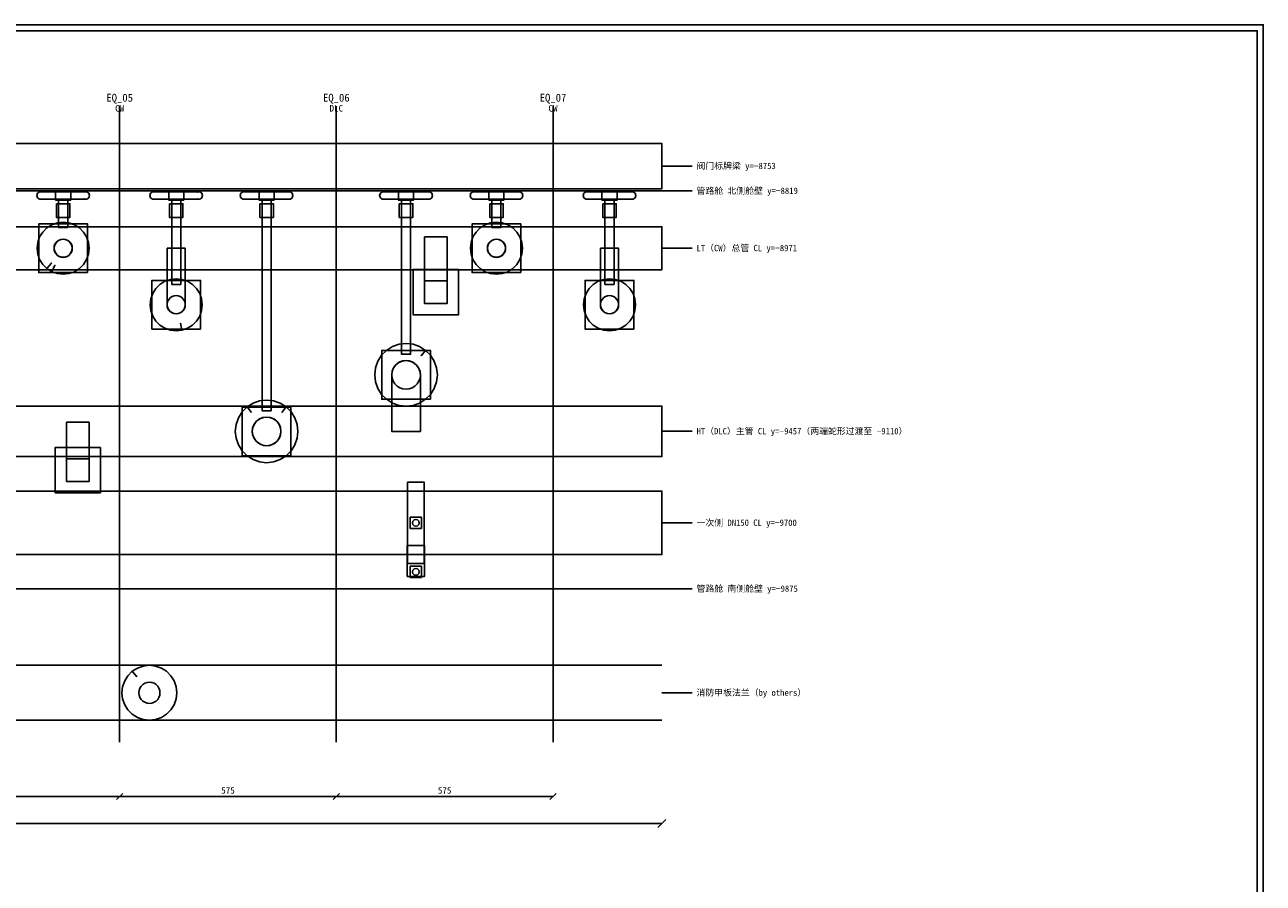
# Model space of a CAD drawing. Header units: metres. Extents: x 8 to 833, y 8 to 586.
# Tile 4 of 4: x 422 to 833, y 301 to 586. Entities that reach past the tile are written whole.
import ezdxf
from ezdxf.enums import TextEntityAlignment as Align

# ---------------------------------------------------------------- set-up
doc = ezdxf.new("R2010")
doc.units = ezdxf.units.M
for name, color, linetype in [('CL', 1, 'Continuous'), ('DECK-QC', 3, 'Continuous'), ('DIM', 7, 'Continuous'), ('FIRE-BYOTHERS', 253, 'Continuous'), ('FLANGE', 30, 'Continuous'), ('FRAME', 7, 'Continuous'), ('GRID', 252, 'Continuous'), ('PIPE-HT', 6, 'Continuous'), ('PIPE-LT', 4, 'Continuous'), ('STEEL', 9, 'Continuous'), ('SUPPORT', 8, 'Continuous'), ('TEXT', 7, 'Continuous'), ('VALVE', 2, 'Continuous')]:
    doc.layers.add(name, color=color, linetype=linetype)
doc.styles.add('CN', font='simsun.ttc')

msp = doc.modelspace()

# ---------------------------------------------------------------- linework, layer by layer
at = {"layer": 'CL'}
for points in [[(453.62, 348), (453.62, 559)], [(525.5, 348), (525.5, 559)], [(597.38, 348), (597.38, 559)]]:
    msp.add_lwpolyline(points, dxfattribs=at)
at = {"layer": 'DECK-QC'}
for points in [[(427.08, 515.6), (428.11, 517.24), (429.48, 518.61), (431.12, 519.64), (432.95, 520.28), (434.87, 520.5), (436.8, 520.28), (438.63, 519.64), (440.27, 518.61), (441.64, 517.24), (442.67, 515.6), (443.31, 513.78), (443.52, 511.85), (443.31, 509.93), (442.67, 508.1), (441.64, 506.46), (440.27, 505.09), (438.63, 504.06), (436.8, 503.42), (434.87, 503.2), (432.95, 503.42), (431.12, 504.06), (429.48, 505.09), (428.11, 506.46), (427.08, 508.1), (426.44, 509.93), (426.22, 511.85), (426.44, 513.78), (427.08, 515.6)], [(570.83, 515.6), (571.86, 517.24), (573.23, 518.61), (574.87, 519.64), (576.7, 520.28), (578.62, 520.5), (580.55, 520.28), (582.38, 519.64), (584.02, 518.61), (585.39, 517.24), (586.42, 515.6), (587.06, 513.78), (587.27, 511.85), (587.06, 509.93), (586.42, 508.1), (585.39, 506.46), (584.02, 505.09), (582.38, 504.06), (580.55, 503.42), (578.62, 503.2), (576.7, 503.42), (574.87, 504.06), (573.23, 505.09), (571.86, 506.46), (570.83, 508.1), (570.19, 509.93), (569.97, 511.85), (570.19, 513.78), (570.83, 515.6)], [(432.51, 513.74), (432.15, 513.16), (431.93, 512.52), (431.85, 511.85), (431.93, 511.18), (432.15, 510.54), (432.51, 509.96), (432.99, 509.49), (433.56, 509.13), (434.2, 508.9), (434.87, 508.83), (435.55, 508.9), (436.19, 509.13), (436.76, 509.49), (437.24, 509.96), (437.6, 510.54), (437.82, 511.18), (437.9, 511.85), (437.82, 512.52), (437.6, 513.16), (437.24, 513.74), (436.76, 514.22), (436.19, 514.58), (435.55, 514.8), (434.87, 514.88), (434.2, 514.8), (433.56, 514.58), (432.99, 514.22), (432.51, 513.74)], [(576.26, 513.74), (575.9, 513.16), (575.68, 512.52), (575.6, 511.85), (575.68, 511.18), (575.9, 510.54), (576.26, 509.96), (576.74, 509.49), (577.31, 509.13), (577.95, 508.9), (578.62, 508.83), (579.3, 508.9), (579.94, 509.13), (580.51, 509.49), (580.99, 509.96), (581.35, 510.54), (581.57, 511.18), (581.65, 511.85), (581.57, 512.52), (581.35, 513.16), (580.99, 513.74), (580.51, 514.22), (579.94, 514.58), (579.3, 514.8), (578.62, 514.88), (577.95, 514.8), (577.31, 514.58), (576.74, 514.22), (576.26, 513.74)], [(430.96, 506.94), (430.96, 506.94), (429.48, 505.09), (430.96, 506.94)], [(432.15, 506.2), (432.15, 506.2), (431.12, 504.06), (432.15, 506.2)], [(464.58, 496.85), (465.61, 498.49), (466.98, 499.86), (468.62, 500.89), (470.45, 501.53), (472.38, 501.75), (474.3, 501.53), (476.13, 500.89), (477.77, 499.86), (479.14, 498.49), (480.17, 496.85), (480.81, 495.03), (481.02, 493.1), (480.81, 491.18), (480.17, 489.35), (479.14, 487.71), (477.77, 486.34), (476.13, 485.31), (474.3, 484.67), (472.38, 484.45), (470.45, 484.67), (468.62, 485.31), (466.98, 486.34), (465.61, 487.71), (464.58, 489.35), (463.94, 491.18), (463.73, 493.1), (463.94, 495.03), (464.58, 496.85)], [(608.33, 496.85), (609.36, 498.49), (610.73, 499.86), (612.37, 500.89), (614.2, 501.53), (616.12, 501.75), (618.05, 501.53), (619.88, 500.89), (621.52, 499.86), (622.89, 498.49), (623.92, 496.85), (624.56, 495.03), (624.77, 493.1), (624.56, 491.18), (623.92, 489.35), (622.89, 487.71), (621.52, 486.34), (619.88, 485.31), (618.05, 484.67), (616.12, 484.45), (614.2, 484.67), (612.37, 485.31), (610.73, 486.34), (609.36, 487.71), (608.33, 489.35), (607.69, 491.18), (607.47, 493.1), (607.69, 495.03), (608.33, 496.85)], [(470.01, 494.99), (469.65, 494.41), (469.43, 493.77), (469.35, 493.1), (469.43, 492.43), (469.65, 491.79), (470.01, 491.21), (470.49, 490.74), (471.06, 490.38), (471.7, 490.15), (472.38, 490.08), (473.05, 490.15), (473.69, 490.38), (474.26, 490.74), (474.74, 491.21), (475.1, 491.79), (475.32, 492.43), (475.4, 493.1), (475.32, 493.77), (475.1, 494.41), (474.74, 494.99), (474.26, 495.47), (473.69, 495.83), (473.05, 496.05), (472.38, 496.13), (471.7, 496.05), (471.06, 495.83), (470.49, 495.47), (470.01, 494.99)], [(613.76, 494.99), (613.4, 494.41), (613.18, 493.77), (613.1, 493.1), (613.18, 492.43), (613.4, 491.79), (613.76, 491.21), (614.24, 490.74), (614.81, 490.38), (615.45, 490.15), (616.12, 490.08), (616.8, 490.15), (617.44, 490.38), (618.01, 490.74), (618.49, 491.21), (618.85, 491.79), (619.07, 492.43), (619.15, 493.1), (619.07, 493.77), (618.85, 494.41), (618.49, 494.99), (618.01, 495.47), (617.44, 495.83), (616.8, 496.05), (616.12, 496.13), (615.45, 496.05), (614.81, 495.83), (614.24, 495.47), (613.76, 494.99)], [(473.77, 486.98), (473.77, 486.98), (474.3, 484.67), (473.77, 486.98)], [(538.5, 472.16), (539.27, 474.36), (540.5, 476.33), (542.15, 477.97), (544.12, 479.21), (546.31, 479.98), (548.62, 480.24), (550.94, 479.98), (553.13, 479.21), (555.1, 477.97), (556.75, 476.33), (557.98, 474.36), (558.75, 472.16), (559.01, 469.85), (558.75, 467.54), (557.98, 465.34), (556.75, 463.37), (555.1, 461.73), (553.13, 460.49), (550.94, 459.72), (548.62, 459.46), (546.31, 459.72), (544.12, 460.49), (542.15, 461.73), (540.5, 463.37), (539.27, 465.34), (538.5, 467.54), (538.24, 469.85), (538.5, 472.16)], [(553.62, 476.12), (553.62, 476.12), (555.1, 477.97), (553.62, 476.12)], [(544.9, 472.82), (544.33, 471.92), (543.98, 470.91), (543.86, 469.85), (543.98, 468.79), (544.33, 467.78), (544.9, 466.88), (545.66, 466.13), (546.56, 465.56), (547.57, 465.21), (548.62, 465.09), (549.68, 465.21), (550.69, 465.56), (551.59, 466.13), (552.35, 466.88), (552.92, 467.78), (553.27, 468.79), (553.39, 469.85), (553.27, 470.91), (552.92, 471.92), (552.35, 472.82), (551.59, 473.57), (550.69, 474.14), (549.68, 474.49), (548.62, 474.61), (547.57, 474.49), (546.56, 474.14), (545.66, 473.57), (544.9, 472.82)], [(492.25, 453.41), (493.02, 455.61), (494.25, 457.58), (495.9, 459.22), (497.87, 460.46), (500.06, 461.23), (502.38, 461.49), (504.69, 461.23), (506.88, 460.46), (508.85, 459.22), (510.5, 457.58), (511.73, 455.61), (512.5, 453.41), (512.76, 451.1), (512.5, 448.79), (511.73, 446.59), (510.5, 444.62), (508.85, 442.98), (506.88, 441.74), (504.69, 440.97), (502.38, 440.71), (500.06, 440.97), (497.87, 441.74), (495.9, 442.98), (494.25, 444.62), (493.02, 446.59), (492.25, 448.79), (491.99, 451.1), (492.25, 453.41)], [(497.38, 457.37), (497.38, 457.37), (495.9, 459.22), (497.38, 457.37)], [(507.37, 457.37), (507.37, 457.37), (508.85, 459.22), (507.37, 457.37)], [(498.65, 454.07), (498.08, 453.17), (497.73, 452.16), (497.61, 451.1), (497.73, 450.04), (498.08, 449.03), (498.65, 448.13), (499.41, 447.38), (500.31, 446.81), (501.32, 446.46), (502.38, 446.34), (503.43, 446.46), (504.44, 446.81), (505.34, 447.38), (506.1, 448.13), (506.67, 449.03), (507.02, 450.04), (507.14, 451.1), (507.02, 452.16), (506.67, 453.17), (506.1, 454.07), (505.34, 454.82), (504.44, 455.39), (503.43, 455.74), (502.38, 455.86), (501.32, 455.74), (500.31, 455.39), (499.41, 454.82), (498.65, 454.07)]]:
    msp.add_lwpolyline(points, close=True, dxfattribs=at)
at = {"layer": 'DIM'}
for points in [[(633.5, 539.12), (643.5, 539.12)], [(633.5, 530.88), (643.5, 530.88)], [(633.5, 511.88), (643.5, 511.88)], [(633.5, 451.12), (643.5, 451.12)], [(633.5, 420.75), (643.5, 420.75)], [(633.5, 398.88), (643.5, 398.88)], [(633.5, 364.38), (643.5, 364.38)], [(381.75, 330), (453.62, 330)], [(452.62, 329), (454.62, 331)], [(452.62, 329), (454.62, 331)], [(453.62, 330), (525.5, 330)], [(524.5, 329), (526.5, 331)], [(524.5, 329), (526.5, 331)], [(525.5, 330), (597.38, 330)], [(596.38, 329), (598.38, 331)], [(47.38, 321), (633.5, 321)], [(632.2, 319.7), (634.8, 322.3)]]:
    msp.add_lwpolyline(points, dxfattribs=at)
at = {"layer": 'FIRE-BYOTHERS'}
for points in [[(454.6, 366.38), (455.28, 368.31), (456.37, 370.04), (457.81, 371.49), (459.54, 372.57), (461.47, 373.25), (463.5, 373.48), (465.53, 373.25), (467.46, 372.57), (469.19, 371.49), (470.63, 370.04), (471.72, 368.31), (472.4, 366.38), (472.62, 364.35), (472.4, 362.32), (471.72, 360.39), (470.63, 358.66), (469.19, 357.22), (467.46, 356.13), (465.53, 355.45), (463.5, 355.23), (461.47, 355.45), (459.54, 356.13), (457.81, 357.22), (456.37, 358.66), (455.28, 360.39), (454.6, 362.32), (454.37, 364.35), (454.6, 366.38)], [(459.29, 369.63), (459.29, 369.63), (457.81, 371.49), (459.29, 369.63)], [(460.76, 366.53), (460.35, 365.87), (460.09, 365.13), (460, 364.35), (460.09, 363.57), (460.35, 362.83), (460.76, 362.17), (461.32, 361.61), (461.98, 361.2), (462.72, 360.94), (463.5, 360.85), (464.28, 360.94), (465.02, 361.2), (465.68, 361.61), (466.24, 362.17), (466.65, 362.83), (466.91, 363.57), (467, 364.35), (466.91, 365.13), (466.65, 365.87), (466.24, 366.53), (465.68, 367.09), (465.02, 367.5), (464.28, 367.76), (463.5, 367.85), (462.72, 367.76), (461.98, 367.5), (461.32, 367.09), (460.76, 366.53)]]:
    msp.add_lwpolyline(points, close=True, dxfattribs=at)
at = {"layer": 'FLANGE'}
for points in [[(436.38, 527.85), (436.38, 518.72), (433.38, 518.72), (433.38, 527.85), (436.38, 527.85)], [(473.88, 527.85), (473.88, 499.84), (470.88, 499.84), (470.88, 527.85), (473.88, 527.85)], [(503.87, 527.85), (503.87, 457.94), (500.87, 457.94), (500.87, 527.85), (503.87, 527.85)], [(550.12, 527.85), (550.12, 476.69), (547.13, 476.69), (547.13, 527.85), (550.12, 527.85)], [(580.12, 527.85), (580.12, 518.72), (577.12, 518.72), (577.12, 527.85), (580.12, 527.85)], [(617.62, 527.85), (617.62, 499.84), (614.62, 499.84), (614.62, 527.85), (617.62, 527.85)]]:
    msp.add_lwpolyline(points, close=True, dxfattribs=at)
at = {"layer": 'FRAME'}
for points in [[(8, 8), (833, 8), (833, 586), (8, 586)], [(10, 10), (831, 10), (831, 584), (10, 584)]]:
    msp.add_lwpolyline(points, close=True, dxfattribs=at)
at = {"layer": 'GRID'}
for points in [[(46, 530.88), (633.5, 530.88)], [(46, 398.88), (633.5, 398.88)], [(46, 373.5), (633.5, 373.5)], [(46, 355.25), (633.5, 355.25)]]:
    msp.add_lwpolyline(points, dxfattribs=at)
at = {"layer": 'PIPE-HT'}
for points in [[(543.87, 469.85), (544.04, 471.08), (544.51, 472.22), (545.27, 473.21), (546.25, 473.96), (547.4, 474.44), (548.62, 474.6), (549.85, 474.44), (551, 473.96), (551.98, 473.21), (552.74, 472.22), (553.21, 471.08), (553.38, 469.85), (553.38, 451.1), (543.87, 451.1), (543.87, 469.85)], [(505.73, 447.74), (504.75, 446.99), (503.6, 446.51), (502.38, 446.35), (501.15, 446.51), (500, 446.99), (499.02, 447.74), (498.26, 448.72), (497.79, 449.87), (497.62, 451.1), (497.79, 452.33), (498.26, 453.47), (499.02, 454.46), (500, 455.21), (501.15, 455.69), (502.38, 455.85), (503.6, 455.69), (504.75, 455.21), (505.73, 454.46), (506.49, 453.47), (506.96, 452.33), (507.13, 451.1), (506.96, 449.87), (506.49, 448.72), (505.73, 447.74)], [(68, 431.27), (633.5, 431.27), (633.5, 410.23), (68, 410.23), (68, 431.27)], [(89.88, 431.27), (633.5, 431.27), (633.5, 410.23), (89.88, 410.23), (89.88, 431.27)]]:
    msp.add_lwpolyline(points, close=True, dxfattribs=at)
for points in [[(113.6, 459.46), (633.5, 459.46), (633.5, 442.74), (112.78, 442.74)], [(164.85, 459.46), (633.5, 459.46), (633.5, 442.74), (164.03, 442.74)]]:
    msp.add_lwpolyline(points, dxfattribs=at)
at = {"layer": 'PIPE-LT'}
for points in [[(86, 518.97), (633.5, 518.97), (633.5, 504.72), (86, 504.72), (86, 518.97)], [(86, 518.97), (633.5, 518.97), (633.5, 504.72), (86, 504.72), (86, 518.97)], [(437, 509.73), (436.38, 509.25), (435.65, 508.95), (434.87, 508.85), (434.1, 508.95), (433.38, 509.25), (432.75, 509.73), (432.28, 510.35), (431.98, 511.07), (431.88, 511.85), (431.98, 512.63), (432.28, 513.35), (432.75, 513.97), (433.38, 514.45), (434.1, 514.75), (434.87, 514.85), (435.65, 514.75), (436.38, 514.45), (437, 513.97), (437.47, 513.35), (437.77, 512.63), (437.88, 511.85), (437.77, 511.07), (437.47, 510.35), (437, 509.73)], [(580.75, 509.73), (580.12, 509.25), (579.4, 508.95), (578.62, 508.85), (577.85, 508.95), (577.12, 509.25), (576.5, 509.73), (576.03, 510.35), (575.73, 511.07), (575.62, 511.85), (575.73, 512.63), (576.03, 513.35), (576.5, 513.97), (577.12, 514.45), (577.85, 514.75), (578.62, 514.85), (579.4, 514.75), (580.12, 514.45), (580.75, 513.97), (581.22, 513.35), (581.52, 512.63), (581.63, 511.85), (581.52, 511.07), (581.22, 510.35), (580.75, 509.73)], [(469.38, 511.85), (475.38, 511.85), (475.38, 493.1), (475.27, 492.32), (474.97, 491.6), (474.5, 490.98), (473.88, 490.5), (473.15, 490.2), (472.38, 490.1), (471.6, 490.2), (470.88, 490.5), (470.25, 490.98), (469.78, 491.6), (469.48, 492.32), (469.38, 493.24), (469.38, 511.85)], [(613.12, 511.85), (619.12, 511.85), (619.12, 493.1), (619.02, 492.32), (618.72, 491.6), (618.25, 490.98), (617.62, 490.5), (616.9, 490.2), (616.12, 490.1), (615.35, 490.2), (614.62, 490.5), (614, 490.98), (613.53, 491.6), (613.23, 492.32), (613.12, 493.24), (613.12, 511.85)]]:
    msp.add_lwpolyline(points, close=True, dxfattribs=at)
at = {"layer": 'STEEL'}
for points in [[(64.75, 546.6), (633.5, 546.6), (633.5, 531.6), (64.75, 531.6), (64.75, 546.6)], [(432.63, 526.6), (437.13, 526.6), (437.13, 522.1), (432.63, 522.1), (432.63, 526.6)], [(470.13, 526.6), (474.63, 526.6), (474.63, 522.1), (470.13, 522.1), (470.13, 526.6)], [(500.13, 526.6), (504.62, 526.6), (504.62, 522.1), (500.13, 522.1), (500.13, 526.6)], [(546.38, 526.6), (550.88, 526.6), (550.88, 522.1), (546.38, 522.1), (546.38, 526.6)], [(576.37, 526.6), (580.88, 526.6), (580.88, 522.1), (576.37, 522.1), (576.37, 526.6)], [(613.87, 526.6), (618.38, 526.6), (618.38, 522.1), (613.87, 522.1), (613.87, 526.6)]]:
    msp.add_lwpolyline(points, close=True, dxfattribs=at)
at = {"layer": 'SUPPORT'}
for points in [[(562.25, 515.6), (562.25, 493.5), (554.75, 493.5), (554.75, 515.6), (562.25, 515.6)], [(562.25, 515.6), (562.25, 493.5), (554.75, 493.5), (554.75, 515.6), (562.25, 515.6)], [(566, 504.75), (566, 489.75), (551, 489.75), (551, 504.75), (566, 504.75)], [(562.25, 501), (562.25, 493.5), (554.75, 493.5), (554.75, 501), (562.25, 501)], [(443.5, 454.1), (443.5, 434.5), (436, 434.5), (436, 454.1), (443.5, 454.1)], [(443.5, 454.1), (443.5, 434.5), (436, 434.5), (436, 454.1), (443.5, 454.1)], [(447.25, 445.75), (447.25, 430.75), (432.25, 430.75), (432.25, 445.75), (447.25, 445.75)], [(443.5, 442), (443.5, 434.5), (436, 434.5), (436, 442), (443.5, 442)], [(549.06, 434.19), (554.69, 434.19), (554.69, 407.31), (549.06, 407.31), (549.06, 434.19)], [(549.06, 434.19), (554.69, 434.19), (554.69, 407.31), (549.06, 407.31), (549.06, 434.19)], [(553.75, 422.63), (553.75, 418.88), (550, 418.88), (550, 422.63), (553.75, 422.63)], [(553, 420.75), (552.85, 420.19), (552.44, 419.78), (551.88, 419.63), (551.31, 419.78), (550.9, 420.19), (550.75, 420.75), (550.9, 421.31), (551.31, 421.73), (551.88, 421.88), (552.44, 421.73), (552.85, 421.31), (553, 420.75)], [(554.75, 413.25), (554.75, 403), (549, 403), (549, 413.25), (554.75, 413.25)], [(553.75, 406.38), (553.75, 402.63), (550, 402.63), (550, 406.38), (553.75, 406.38)], [(553, 404.5), (552.85, 403.94), (552.44, 403.53), (551.88, 403.38), (551.31, 403.53), (550.9, 403.94), (550.75, 404.5), (550.9, 405.06), (551.31, 405.47), (551.88, 405.63), (552.44, 405.47), (552.85, 405.06), (553, 404.5)]]:
    msp.add_lwpolyline(points, close=True, dxfattribs=at)
at = {"layer": 'VALVE'}
for points in [[(426.99, 528.16), (426.36, 528.62), (426.13, 529.35), (426.36, 530.09), (426.99, 530.54), (442.76, 530.54), (443.39, 530.09), (443.62, 529.35), (443.39, 528.62), (442.76, 528.16), (426.99, 528.16)], [(437.38, 530.85), (437.38, 527.85), (432.38, 527.85), (432.38, 530.85), (437.38, 530.85)], [(464.49, 528.16), (463.86, 528.62), (463.62, 529.35), (463.86, 530.09), (464.49, 530.54), (480.26, 530.54), (480.89, 530.09), (481.12, 529.35), (480.89, 528.62), (480.26, 528.16), (464.49, 528.16)], [(474.88, 530.85), (474.88, 527.85), (469.88, 527.85), (469.88, 530.85), (474.88, 530.85)], [(479.34, 530.43), (479.43, 530.35), (479.34, 530.43), (479.34, 530.43)], [(494.49, 528.16), (493.86, 528.62), (493.62, 529.35), (493.86, 530.09), (494.49, 530.54), (510.26, 530.54), (510.89, 530.09), (511.12, 529.35), (510.89, 528.62), (510.26, 528.16), (494.49, 528.16)], [(504.87, 530.85), (504.87, 527.85), (499.87, 527.85), (499.87, 530.85), (504.87, 530.85)], [(540.74, 528.16), (540.11, 528.62), (539.87, 529.35), (540.11, 530.09), (540.74, 530.54), (556.51, 530.54), (557.14, 530.09), (557.38, 529.35), (557.14, 528.62), (556.51, 528.16), (540.74, 528.16)], [(551.13, 530.85), (551.13, 527.85), (546.12, 527.85), (546.12, 530.85), (551.13, 530.85)], [(570.74, 528.16), (570.11, 528.62), (569.87, 529.35), (570.11, 530.09), (570.74, 530.54), (586.51, 530.54), (587.14, 530.09), (587.38, 529.35), (587.14, 528.62), (586.51, 528.16), (570.74, 528.16)], [(581.12, 530.85), (581.12, 527.85), (576.12, 527.85), (576.12, 530.85), (581.12, 530.85)], [(608.24, 528.16), (607.61, 528.62), (607.37, 529.35), (607.61, 530.09), (608.24, 530.54), (624.01, 530.54), (624.64, 530.09), (624.88, 529.35), (624.64, 528.62), (624.01, 528.16), (608.24, 528.16)], [(618.62, 530.85), (618.62, 527.85), (613.62, 527.85), (613.62, 530.85), (618.62, 530.85)], [(441.84, 528.27), (441.93, 528.35), (441.93, 528.35), (441.84, 528.27)], [(479.34, 528.27), (479.43, 528.35), (479.34, 528.27), (479.34, 528.27)], [(442.95, 503.78), (426.8, 503.78), (426.8, 519.93), (442.95, 519.93), (442.95, 503.78)], [(586.7, 503.78), (570.55, 503.78), (570.55, 519.93), (586.7, 519.93), (586.7, 503.78)], [(480.45, 485.03), (464.3, 485.03), (464.3, 501.18), (480.45, 501.18), (480.45, 485.03)], [(624.2, 485.03), (608.05, 485.03), (608.05, 501.18), (624.2, 501.18), (624.2, 485.03)], [(556.7, 461.78), (540.55, 461.78), (540.55, 477.93), (556.7, 477.93), (556.7, 461.78)], [(510.45, 443.03), (494.3, 443.03), (494.3, 459.18), (510.45, 459.18), (510.45, 443.03)]]:
    msp.add_lwpolyline(points, close=True, dxfattribs=at)

# ---------------------------------------------------------------- texts
at = {"layer": 'DIM', "style": 'CN'}
for s, p in [('阀门标牌梁 y=−8753', (645, 538.12)), ('管路舱 北侧舱壁 y=−8819', (645, 529.88)), ('LT（CW）总管 CL y=−8971', (645, 510.88)), ('HT（DLC）主管 CL y=−9457（两端蛇形过渡至 −9110）', (645, 450.12)), ('一次侧 DN150 CL y=−9700', (645, 419.75)), ('管路舱 南侧舱壁 y=−9875', (645, 397.88)), ('消防甲板法兰（by others）', (645, 363.38))]:
    msp.add_text(s, height=2.1, dxfattribs=at).set_placement(p)
for p in [(489.56, 330.9), (561.44, 330.9)]:
    msp.add_text('575', height=2.2, dxfattribs=at).set_placement(p, align=Align.CENTER)
at = {"layer": 'TEXT', "style": 'CN'}
for s, height, p in [('EQ_05', 2.6, (453.62, 560.5)), ('EQ_06', 2.6, (525.5, 560.5)), ('EQ_07', 2.6, (597.38, 560.5)), ('CW', 2.2, (453.62, 557.2)), ('DLC', 2.2, (525.5, 557.2)), ('CW', 2.2, (597.38, 557.2))]:
    msp.add_text(s, height=height, dxfattribs=at).set_placement(p, align=Align.CENTER)

doc.saveas('drawing.dxf')
